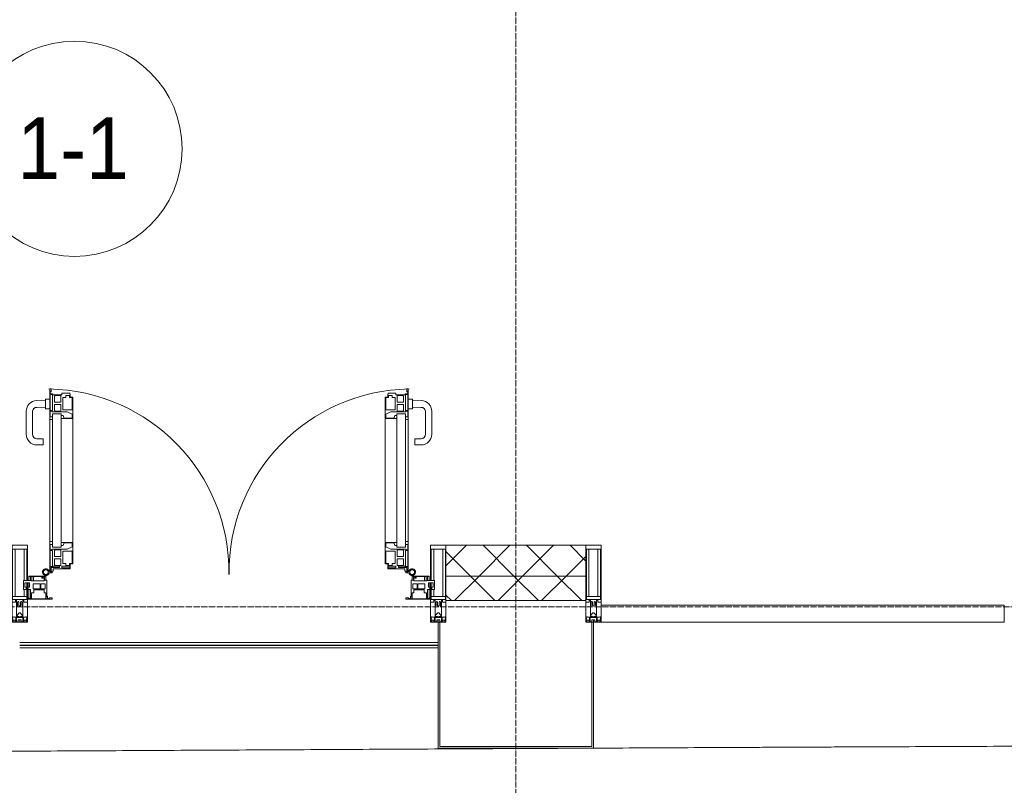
# Model space of a CAD drawing. Header units: millimetres. Extents: x 5617 to 107604, y 7718 to 206326.
# Tile 51 of 65: x 58976 to 62181, y 14819 to 17310. Entities that reach past the tile are written whole.
import ezdxf

# ---------------------------------------------------------------- set-up
doc = ezdxf.new("R2010")
doc.units = ezdxf.units.MM
doc.linetypes.add('ADSK_Линия сетки', pattern=[25, 20, -2.5, 0, -2.5])
doc.linetypes.add('Линия сетки', pattern=[25, 20, -2.5, 0, -2.5])
for name, color, linetype, lineweight in [('Двери', 7, 'Continuous', 18), ('Импосты витража', 7, 'Continuous', 18), ('Колонны', 7, 'Continuous', 18), ('Марки помещений', 7, 'Continuous', 20), ('Ограждение', 7, 'Continuous', 18), ('Оси', 7, 'Continuous', 9), ('Панели витража', 7, 'Continuous', 18), ('Поручни', 7, 'Continuous', 18), ('Стены разрез', 7, 'Continuous', 40), ('Стены штриховка', 7, 'Continuous', 40), ('Форма', 7, 'Continuous', 18), ('Элементы узлов', 7, 'Continuous', 18)]:
    doc.layers.add(name, color=color, linetype=linetype, lineweight=lineweight)
doc.styles.add('Arial_3', font='arial.ttf', dxfattribs={"width": 0.9, "height": 200})
pattern_1 = [(45, (0, 0), (-70.71068, 70.71068), []), (135, (0, 0), (-70.71068, -70.71068), [])]

# ---------------------------------------------------------------- blocks, each defined once
blk = doc.blocks.new('System Panel - A_PAN_Glass-7508020-МКСС_К4_L17_58_200_')
at = {"layer": 'Панели витража', "color": 253, "lineweight": 5, "true_color": 0xaaaaaa}
for p, q in [((656.25, 55), (-656.25, 55)), ((-656.25, 55), (-656.25, 0)), ((656.25, 0), (656.25, 55)), ((-656.25, 0), (656.25, 0))]:
    blk.add_line(p, q, dxfattribs=at)
blk = doc.blocks.new('Rectangular Mullion - 50Wx250H-2623690-МКСС_К4_L17_58_200_')
at = {"layer": 'Элементы узлов', "color": 253, "lineweight": 5, "true_color": 0xaaaaaa}
for p, q in [((-25, 65.2), (-25, 250)), ((-25, 250), (0, 250)), ((-23, 237.3), (0, 237.3)), ((-23, 237.3), (-23, 73.6)), ((-14.9, 84), (-14.9, 237.3)), ((25, 250), (0, 250)), ((23, 237.3), (0, 237.3)), ((14.9, 84), (14.9, 237.3)), ((23, 237.3), (23, 73.6)), ((25, 65.2), (25, 250)), ((-14, 65.2), (-25, 65.2)), ((0, 84), (-23, 84)), ((-0.5, 73.6), (-23, 73.6)), ((-14, 71.3), (-14, 65.2)), ((-10, 71.3), (-14, 71.3)), ((-10, 53), (-10, 71.3)), ((-7, 65.2), (-5.9, 67.3)), ((-7, 65.2), (-7, 54.7)), ((-4.1, 67.3), (-5.9, 67.3)), ((-4.1, 67.3), (-2.9, 65.1)), ((-2.9, 65.1), (-2.9, 54.6)), ((0, 84), (23, 84)), ((0.5, 73.6), (23, 73.6)), ((4.1, 67.3), (2.9, 65.1)), ((2.9, 65.1), (2.9, 54.6)), ((4.1, 67.3), (5.9, 67.3)), ((7, 65.2), (5.9, 67.3)), ((7, 65.2), (7, 54.7)), ((10, 71.3), (14, 71.3)), ((10, 53), (10, 71.3)), ((14, 71.3), (14, 65.2)), ((14, 65.2), (25, 65.2)), ((-8.7, 53), (-10, 53)), ((-10, 53), (-10, 17)), ((-8.7, 53), (-7, 54.7)), ((-1.3, 53), (-2.9, 54.6)), ((0, 53), (-1.3, 53)), ((0, 53), (1.3, 53)), ((1.3, 53), (2.9, 54.6)), ((8.7, 53), (7, 54.7)), ((8.7, 53), (10, 53)), ((10, 53), (10, 17)), ((-23.8, 14.6), (-25, 14.2)), ((-25, 0), (-25, 14.2)), ((-22.3, 17), (-23.8, 17)), ((-23.8, 17), (-23.8, 14.6)), ((-22.5, 10.6), (-23.8, 14.6)), ((-22.5, 10.6), (-23.7, 9.9)), ((-23.7, 1.3), (-23.7, 9.9)), ((-23.7, 1.3), (-11.8, 1.3)), ((-23.2, 10.2), (-22.5, 8)), ((-22.5, 8), (-22.5, 4.5)), ((-21.3, 4.5), (-22.5, 4.5)), ((-22.3, 17), (-22.3, 16)), ((-22.3, 16), (-21.3, 16)), ((-19, 17.6), (-21.3, 16)), ((-21.3, 4.5), (-21.3, 6.5)), ((-21.3, 6.5), (-14.2, 6.5)), ((-18.4, 16.6), (-19, 17.6)), ((-7.4, 16.6), (-18.4, 16.6)), ((-14.2, 6.5), (-14.2, 4.5)), ((-13.2, 4.5), (-14.2, 4.5)), ((-13.2, 4.5), (-12.2, 7.2)), ((-12.7, 7.6), (-11.3, 11.4)), ((-12.7, 7.6), (-11.8, 6.9)), ((-12.2, 9), (-12.2, 14.8)), ((-12.2, 14.8), (0, 14.8)), ((-11.8, 1.3), (-11.8, 6.9)), ((-10.5, 11.2), (-11.3, 11.4)), ((-10.5, 1.5), (-10.5, 11.2)), ((-4.8, 1.5), (-10.5, 1.5)), ((-10, 17), (-7.5, 17)), ((-8.5, 23), (-1.5, 30)), ((-8.5, 18.5), (-8.5, 23)), ((-7.5, 18.5), (-8.5, 18.5)), ((-7.5, 17), (-7.5, 18.5)), ((-7.4, 18), (-7.4, 16.6)), ((-2.6, 18), (-7.4, 18)), ((0, 8), (-4.8, 8)), ((-4.8, 1.5), (-4.8, 8)), ((-2.6, 18), (-2.6, 16.8)), ((-2.6, 16.8), (0, 16.8)), ((-1.5, 30), (0, 30)), ((1.5, 30), (0, 30)), ((2.6, 16.8), (0, 16.8)), ((0, 14.8), (0, 16.8)), ((0, 14.8), (0, 16.8)), ((12.2, 14.8), (0, 14.8)), ((0, 0), (0, 8)), ((0, 8), (4.8, 8)), ((0, 0), (0, 8)), ((8.5, 23), (1.5, 30)), ((2.6, 18), (2.6, 16.8)), ((2.6, 18), (7.4, 18)), ((4.8, 1.5), (4.8, 8)), ((4.8, 1.5), (10.5, 1.5)), ((7.4, 18), (7.4, 16.6)), ((7.4, 16.6), (18.4, 16.6)), ((7.5, 18.5), (8.5, 18.5)), ((7.5, 17), (7.5, 18.5)), ((10, 17), (7.5, 17)), ((8.5, 18.5), (8.5, 23)), ((10.5, 11.2), (11.3, 11.4)), ((10.5, 1.5), (10.5, 11.2)), ((12.7, 7.6), (11.3, 11.4)), ((12.7, 7.6), (11.8, 6.9)), ((11.8, 1.3), (11.8, 6.9)), ((23.7, 1.3), (11.8, 1.3)), ((12.2, 9), (12.2, 14.8)), ((13.2, 4.5), (12.2, 7.2)), ((13.2, 4.5), (14.2, 4.5)), ((21.3, 6.5), (14.2, 6.5)), ((14.2, 6.5), (14.2, 4.5)), ((18.4, 16.6), (19, 17.6)), ((19, 17.6), (21.3, 16)), ((22.3, 16), (21.3, 16)), ((21.3, 4.5), (21.3, 6.5)), ((21.3, 4.5), (22.5, 4.5)), ((22.3, 17), (22.3, 16)), ((22.3, 17), (23.8, 17)), ((22.5, 10.6), (23.8, 14.6)), ((22.5, 10.6), (23.7, 9.9)), ((23.2, 10.2), (22.5, 8)), ((22.5, 8), (22.5, 4.5)), ((23.7, 1.3), (23.7, 9.9)), ((23.8, 17), (23.8, 14.6)), ((23.8, 14.6), (25, 14.2)), ((25, 0), (25, 14.2)), ((-25, 0), (0, 0)), ((25, 0), (0, 0))]:
    blk.add_line(p, q, dxfattribs=at)
for centre, start, end in [((-0.5, 73.1), 360, 90), ((0.5, 73.1), 90, 180)]:
    blk.add_arc(centre, 0.5, start, end, dxfattribs=at)
blk = doc.blocks.new('Rectangular Mullion - R_StandardFrame_50Wx250H-7505731-МКСС_К4_L17_58_200_')
at = {"layer": 'Импосты витража', "color": 253, "lineweight": 5, "true_color": 0xaaaaaa}
for p, q in [((-25, -250), (-25, 0)), ((-25, 0), (-5, 0)), ((0, 0), (25, 0)), ((25, 0), (25, -250)), ((25, -250), (-25, -250))]:
    blk.add_line(p, q, dxfattribs=at)
blk = doc.blocks.new('Rectangular Mullion - 50Wx250H-V46-МКСС_К4_L17_58_200_')
at = {"layer": 'Элементы узлов', "color": 253, "lineweight": 5, "true_color": 0xaaaaaa}
for p, q in [((-25, 135.1), (-25, 250)), ((-25, 250), (0, 250)), ((-23, 237.3), (0, 237.3)), ((-23, 237.3), (-23, 135.1)), ((-14.9, 135.1), (-14.9, 237.3)), ((25, 250), (0, 250)), ((23, 237.3), (0, 237.3)), ((14.9, 84), (14.9, 237.3)), ((23, 237.3), (23, 73.6)), ((25, 65.2), (25, 250)), ((-25, 113.4), (-25, 128.4)), ((-23, 128.4), (-23, 113.4)), ((-25, 65.2), (-25, 110.1)), ((-23, 110.1), (-23, 73.6)), ((-14.9, 84), (-14.9, 106.6)), ((-14, 65.2), (-25, 65.2)), ((0, 84), (-23, 84)), ((-0.5, 73.6), (-23, 73.6)), ((-14, 71.3), (-14, 65.2)), ((-10, 71.3), (-14, 71.3)), ((-10, 53), (-10, 71.3)), ((-7, 65.2), (-5.9, 67.3)), ((-7, 65.2), (-7, 54.7)), ((-4.1, 67.3), (-5.9, 67.3)), ((-4.1, 67.3), (-2.9, 65.1)), ((-2.9, 65.1), (-2.9, 54.6)), ((0, 84), (23, 84)), ((0.5, 73.6), (23, 73.6)), ((4.1, 67.3), (2.9, 65.1)), ((2.9, 65.1), (2.9, 54.6)), ((4.1, 67.3), (5.9, 67.3)), ((7, 65.2), (5.9, 67.3)), ((7, 65.2), (7, 54.7)), ((10, 71.3), (14, 71.3)), ((10, 53), (10, 71.3)), ((14, 71.3), (14, 65.2)), ((14, 65.2), (25, 65.2)), ((-8.7, 53), (-10, 53)), ((-10, 53), (-10, 17)), ((-8.7, 53), (-7, 54.7)), ((-1.3, 53), (-2.9, 54.6)), ((0, 53), (-1.3, 53)), ((0, 53), (1.3, 53)), ((1.3, 53), (2.9, 54.6)), ((8.7, 53), (7, 54.7)), ((8.7, 53), (10, 53)), ((10, 53), (10, 17)), ((-23.8, 14.6), (-25, 14.2)), ((-25, 0), (-25, 14.2)), ((-22.3, 17), (-23.8, 17)), ((-23.8, 17), (-23.8, 14.6)), ((-22.5, 10.6), (-23.8, 14.6)), ((-22.5, 10.6), (-23.7, 9.9)), ((-23.7, 1.3), (-23.7, 9.9)), ((-23.7, 1.3), (-11.8, 1.3)), ((-23.2, 10.2), (-22.5, 8)), ((-22.5, 8), (-22.5, 4.5)), ((-21.3, 4.5), (-22.5, 4.5)), ((-22.3, 17), (-22.3, 16)), ((-22.3, 16), (-21.3, 16)), ((-19, 17.6), (-21.3, 16)), ((-21.3, 4.5), (-21.3, 6.5)), ((-21.3, 6.5), (-14.2, 6.5)), ((-18.4, 16.6), (-19, 17.6)), ((-7.4, 16.6), (-18.4, 16.6)), ((-14.2, 6.5), (-14.2, 4.5)), ((-13.2, 4.5), (-14.2, 4.5)), ((-13.2, 4.5), (-12.2, 7.2)), ((-12.7, 7.6), (-11.3, 11.4)), ((-12.7, 7.6), (-11.8, 6.9)), ((-12.2, 9), (-12.2, 14.8)), ((-12.2, 14.8), (0, 14.8)), ((-11.8, 1.3), (-11.8, 6.9)), ((-10.5, 11.2), (-11.3, 11.4)), ((-10.5, 1.5), (-10.5, 11.2)), ((-4.8, 1.5), (-10.5, 1.5)), ((-10, 17), (-7.5, 17)), ((-8.5, 23), (-1.5, 30)), ((-8.5, 18.5), (-8.5, 23)), ((-7.5, 18.5), (-8.5, 18.5)), ((-7.5, 17), (-7.5, 18.5)), ((-7.4, 18), (-7.4, 16.6)), ((-2.6, 18), (-7.4, 18)), ((0, 8), (-4.8, 8)), ((-4.8, 1.5), (-4.8, 8)), ((-2.6, 18), (-2.6, 16.8)), ((-2.6, 16.8), (0, 16.8)), ((-1.5, 30), (0, 30)), ((1.5, 30), (0, 30)), ((2.6, 16.8), (0, 16.8)), ((0, 14.8), (0, 16.8)), ((0, 14.8), (0, 16.8)), ((12.2, 14.8), (0, 14.8)), ((0, 0), (0, 8)), ((0, 8), (4.8, 8)), ((0, 0), (0, 8)), ((8.5, 23), (1.5, 30)), ((2.6, 18), (2.6, 16.8)), ((2.6, 18), (7.4, 18)), ((4.8, 1.5), (4.8, 8)), ((4.8, 1.5), (10.5, 1.5)), ((7.4, 18), (7.4, 16.6)), ((7.4, 16.6), (18.4, 16.6)), ((7.5, 18.5), (8.5, 18.5)), ((7.5, 17), (7.5, 18.5)), ((10, 17), (7.5, 17)), ((8.5, 18.5), (8.5, 23)), ((10.5, 11.2), (11.3, 11.4)), ((10.5, 1.5), (10.5, 11.2)), ((12.7, 7.6), (11.3, 11.4)), ((12.7, 7.6), (11.8, 6.9)), ((11.8, 1.3), (11.8, 6.9)), ((23.7, 1.3), (11.8, 1.3)), ((12.2, 9), (12.2, 14.8)), ((13.2, 4.5), (12.2, 7.2)), ((13.2, 4.5), (14.2, 4.5)), ((21.3, 6.5), (14.2, 6.5)), ((14.2, 6.5), (14.2, 4.5)), ((18.4, 16.6), (19, 17.6)), ((19, 17.6), (21.3, 16)), ((22.3, 16), (21.3, 16)), ((21.3, 4.5), (21.3, 6.5)), ((21.3, 4.5), (22.5, 4.5)), ((22.3, 17), (22.3, 16)), ((22.3, 17), (23.8, 17)), ((22.5, 10.6), (23.8, 14.6)), ((22.5, 10.6), (23.7, 9.9)), ((23.2, 10.2), (22.5, 8)), ((22.5, 8), (22.5, 4.5)), ((23.7, 1.3), (23.7, 9.9)), ((23.8, 17), (23.8, 14.6)), ((23.8, 14.6), (25, 14.2)), ((25, 0), (25, 14.2)), ((-25, 0), (0, 0)), ((25, 0), (0, 0))]:
    blk.add_line(p, q, dxfattribs=at)
for centre, start, end in [((-0.5, 73.1), 360, 90), ((0.5, 73.1), 90, 180)]:
    blk.add_arc(centre, 0.5, start, end, dxfattribs=at)
blk = doc.blocks.new('Rectangular Mullion - R_StandardFrame_50Wx250H-V47-МКСС_К4_L17_58_200_')
at = {"layer": 'Импосты витража', "color": 253, "lineweight": 5, "true_color": 0xaaaaaa}
for p, q in [((-25, -110.1), (-25, 0)), ((-25, 0), (0, 0)), ((5, 0), (25, 0)), ((25, 0), (25, -250)), ((-25, -128.4), (-25, -113.4)), ((-25, -250), (-25, -135.1)), ((25, -250), (-25, -250))]:
    blk.add_line(p, q, dxfattribs=at)
blk = doc.blocks.new('A_PAN_ALU_Door_Double - EXT_1_Double_EQ-7507534-МКСС_К4_L17_58_200_')
at = {"layer": 'Двери', "color": 253, "lineweight": 5, "true_color": 0xaaaaaa}
for p, q in [((-583.7, 659.3), (-583.7, 758.9)), ((-583.7, 758.9), (-578.6, 758.9)), ((-583.7, 659.3), (-583.7, 758.9)), ((-583.7, 758.9), (-578.6, 758.9)), ((-581.6, 750.3), (-581.6, 742.3)), ((-579.8, 750.3), (-581.6, 750.3)), ((-581.6, 750.3), (-581.6, 742.3)), ((-579.8, 750.3), (-581.6, 750.3)), ((-581.6, 742.3), (-572.9, 742.3)), ((-581.6, 742.3), (-572.9, 742.3)), ((-581.6, 740.6), (-581.6, 688.2)), ((-574.6, 740.6), (-581.6, 740.6)), ((-581.6, 740.6), (-581.6, 688.2)), ((-574.6, 740.6), (-581.6, 740.6)), ((-579.8, 748.9), (-579.8, 750.3)), ((-579.8, 748.9), (-579.8, 750.3)), ((-578.6, 748.9), (-579.8, 748.9)), ((-578.6, 748.9), (-579.8, 748.9)), ((-578.6, 758.9), (-578.6, 748.9)), ((-578.6, 758.9), (-578.6, 748.9)), ((-574.6, 688.2), (-574.6, 740.6)), ((-574.6, 688.2), (-574.6, 740.6)), ((-572.9, 742.3), (-572.9, 739.3)), ((-572.9, 742.3), (-572.9, 739.3)), ((-572.9, 739.3), (-543.6, 739.3)), ((-572.9, 739.3), (-543.6, 739.3)), ((-566.1, 737.5), (-567.6, 734.8)), ((-566.1, 737.5), (-567.6, 734.8)), ((-547.7, 737.5), (-566.1, 737.5)), ((-547.7, 737.5), (-566.1, 737.5)), ((-547.7, 715.8), (-547.7, 737.5)), ((-547.7, 715.8), (-547.7, 737.5)), ((-543.6, 744.8), (-518.6, 744.8)), ((-543.6, 739.3), (-543.6, 744.8)), ((-543.6, 744.8), (-518.6, 744.8)), ((-543.6, 739.3), (-543.6, 744.8)), ((-518.6, 744.8), (-518.6, 741.8)), ((-518.6, 744.8), (-518.6, 741.8)), ((-518.6, 741.8), (-517.1, 741.8)), ((-518.6, 741.8), (-517.1, 741.8)), ((-517.1, 741.8), (-517.1, 732.3)), ((-517.1, 741.8), (-517.1, 732.3)), ((518.6, 741.8), (517.1, 741.8)), ((517.1, 741.8), (517.1, 732.3)), ((518.6, 741.8), (517.1, 741.8)), ((517.1, 741.8), (517.1, 732.3)), ((543.6, 744.8), (518.6, 744.8)), ((518.6, 744.8), (518.6, 741.8)), ((543.6, 744.8), (518.6, 744.8)), ((518.6, 744.8), (518.6, 741.8)), ((543.6, 739.3), (543.6, 744.8)), ((543.6, 739.3), (543.6, 744.8)), ((572.9, 739.3), (543.6, 739.3)), ((572.9, 739.3), (543.6, 739.3)), ((547.7, 715.8), (547.7, 737.5)), ((547.7, 737.5), (566.1, 737.5)), ((547.7, 715.8), (547.7, 737.5)), ((547.7, 737.5), (566.1, 737.5)), ((566.1, 737.5), (567.6, 734.8)), ((566.1, 737.5), (567.6, 734.8)), ((581.6, 742.3), (572.9, 742.3)), ((572.9, 742.3), (572.9, 739.3)), ((581.6, 742.3), (572.9, 742.3)), ((572.9, 742.3), (572.9, 739.3)), ((574.6, 688.2), (574.6, 740.6)), ((574.6, 740.6), (581.6, 740.6)), ((574.6, 688.2), (574.6, 740.6)), ((574.6, 740.6), (581.6, 740.6)), ((583.7, 758.9), (578.6, 758.9)), ((578.6, 758.9), (578.6, 748.9)), ((583.7, 758.9), (578.6, 758.9)), ((578.6, 758.9), (578.6, 748.9)), ((578.6, 748.9), (579.8, 748.9)), ((578.6, 748.9), (579.8, 748.9)), ((579.8, 748.9), (579.8, 750.3)), ((579.8, 750.3), (581.6, 750.3)), ((579.8, 748.9), (579.8, 750.3)), ((579.8, 750.3), (581.6, 750.3)), ((581.6, 750.3), (581.6, 742.3)), ((581.6, 750.3), (581.6, 742.3)), ((581.6, 740.6), (581.6, 688.2)), ((581.6, 740.6), (581.6, 688.2)), ((583.7, 659.3), (583.7, 758.9)), ((583.7, 659.3), (583.7, 758.9)), ((-567.6, 734.8), (-567.6, 715.8)), ((-567.6, 734.8), (-567.6, 715.8)), ((-567.6, 715.8), (-547.7, 715.8)), ((-567.6, 715.8), (-547.7, 715.8)), ((-567.6, 708), (-567.6, 688.9)), ((-547.7, 708), (-567.6, 708)), ((-567.6, 708), (-567.6, 688.9)), ((-547.7, 708), (-567.6, 708)), ((-547.7, 686.3), (-547.7, 708)), ((-547.7, 686.3), (-547.7, 708)), ((-541.3, 730.5), (-541.3, 691)), ((-531.2, 730.5), (-541.3, 730.5)), ((-541.3, 730.5), (-541.3, 691)), ((-531.2, 730.5), (-541.3, 730.5)), ((-531.2, 737.1), (-531.2, 730.5)), ((-518.8, 737.1), (-531.2, 737.1)), ((-531.2, 737.1), (-531.2, 730.5)), ((-518.8, 737.1), (-531.2, 737.1)), ((-518.8, 730.6), (-518.8, 737.1)), ((-518.8, 730.6), (-518.8, 737.1)), ((-510.6, 730.6), (-518.8, 730.6)), ((-510.6, 730.6), (-518.8, 730.6)), ((-517.1, 732.3), (-508.2, 732.3)), ((-517.1, 732.3), (-508.2, 732.3)), ((-510.6, 691), (-510.6, 730.6)), ((-510.6, 691), (-510.6, 730.6)), ((-508.2, 732.3), (-508.2, 662.3)), ((-508.2, 732.3), (-508.2, 662.3)), ((517.1, 732.3), (508.2, 732.3)), ((508.2, 732.3), (508.2, 662.3)), ((517.1, 732.3), (508.2, 732.3)), ((508.2, 732.3), (508.2, 662.3)), ((510.6, 691), (510.6, 730.6)), ((510.6, 730.6), (518.8, 730.6)), ((510.6, 691), (510.6, 730.6)), ((510.6, 730.6), (518.8, 730.6)), ((518.8, 730.6), (518.8, 737.1)), ((518.8, 737.1), (531.2, 737.1)), ((518.8, 730.6), (518.8, 737.1)), ((518.8, 737.1), (531.2, 737.1)), ((531.2, 737.1), (531.2, 730.5)), ((531.2, 737.1), (531.2, 730.5)), ((531.2, 730.5), (541.3, 730.5)), ((531.2, 730.5), (541.3, 730.5)), ((541.3, 730.5), (541.3, 691)), ((541.3, 730.5), (541.3, 691)), ((567.6, 715.8), (547.7, 715.8)), ((567.6, 715.8), (547.7, 715.8)), ((547.7, 708), (567.6, 708)), ((547.7, 686.3), (547.7, 708)), ((547.7, 708), (567.6, 708)), ((547.7, 686.3), (547.7, 708)), ((567.6, 734.8), (567.6, 715.8)), ((567.6, 734.8), (567.6, 715.8)), ((567.6, 708), (567.6, 688.9)), ((567.6, 708), (567.6, 688.9)), ((-583.7, 244.2), (-583.7, 677.3)), ((-581.6, 688.2), (-574.6, 688.2)), ((-581.6, 688.2), (-574.6, 688.2)), ((-581.6, 686.5), (-581.6, 668.4)), ((-575.4, 686.5), (-581.6, 686.5)), ((-581.6, 686.5), (-581.6, 668.4)), ((-575.4, 686.5), (-581.6, 686.5)), ((-575.4, 684.5), (-575.4, 686.5)), ((-575.4, 684.5), (-575.4, 686.5)), ((-526.4, 684.5), (-575.4, 684.5)), ((-526.4, 684.5), (-575.4, 684.5)), ((-574.6, 677.3), (-546, 677.3)), ((-574.6, 244.2), (-574.6, 677.3)), ((-567.6, 688.9), (-566.1, 686.3)), ((-567.6, 688.9), (-566.1, 686.3)), ((-566.1, 686.3), (-547.7, 686.3)), ((-566.1, 686.3), (-547.7, 686.3)), ((-546, 677.3), (-546, 244.2)), ((-541.3, 691), (-510.6, 691)), ((-541.3, 691), (-510.6, 691)), ((-510.6, 676.8), (-526.4, 684.5)), ((-510.6, 676.8), (-526.4, 684.5)), ((-510.6, 663.8), (-510.6, 676.8)), ((-510.6, 663.8), (-510.6, 676.8)), ((541.3, 691), (510.6, 691)), ((541.3, 691), (510.6, 691)), ((510.6, 676.8), (526.4, 684.5)), ((510.6, 676.8), (526.4, 684.5)), ((510.6, 663.8), (510.6, 676.8)), ((510.6, 663.8), (510.6, 676.8)), ((526.4, 684.5), (575.4, 684.5)), ((526.4, 684.5), (575.4, 684.5)), ((546, 677.3), (546, 244.2)), ((574.6, 677.3), (546, 677.3)), ((566.1, 686.3), (547.7, 686.3)), ((566.1, 686.3), (547.7, 686.3)), ((567.6, 688.9), (566.1, 686.3)), ((567.6, 688.9), (566.1, 686.3)), ((581.6, 688.2), (574.6, 688.2)), ((581.6, 688.2), (574.6, 688.2)), ((574.6, 244.2), (574.6, 677.3)), ((575.4, 684.5), (575.4, 686.5)), ((575.4, 686.5), (581.6, 686.5)), ((575.4, 684.5), (575.4, 686.5)), ((575.4, 686.5), (581.6, 686.5)), ((581.6, 686.5), (581.6, 668.4)), ((581.6, 686.5), (581.6, 668.4)), ((583.7, 244.2), (583.7, 677.3)), ((-574.6, 659.3), (-583.7, 659.3)), ((-574.6, 659.3), (-583.7, 659.3)), ((-581.6, 668.4), (-574.6, 668.4)), ((-581.6, 668.4), (-574.6, 668.4)), ((-574.6, 668.4), (-574.6, 659.3)), ((-574.6, 668.4), (-574.6, 659.3)), ((-546, 672), (-539.3, 672)), ((-546, 662.3), (-546, 672)), ((-546, 672), (-539.3, 672)), ((-546, 662.3), (-546, 672)), ((-508.2, 662.3), (-546, 662.3)), ((-508.2, 662.3), (-546, 662.3)), ((-539.3, 672), (-537.1, 665.9)), ((-539.3, 672), (-537.1, 665.9)), ((-537.1, 665.9), (-537.1, 663.8)), ((-537.1, 665.9), (-537.1, 663.8)), ((-537.1, 663.8), (-510.6, 663.8)), ((-537.1, 663.8), (-510.6, 663.8)), ((-508.2, 662.3), (-508.2, 259.2)), ((508.2, 662.3), (546, 662.3)), ((508.2, 662.3), (546, 662.3)), ((508.2, 662.3), (508.2, 259.2)), ((537.1, 663.8), (510.6, 663.8)), ((537.1, 663.8), (510.6, 663.8)), ((539.3, 672), (537.1, 665.9)), ((539.3, 672), (537.1, 665.9)), ((537.1, 665.9), (537.1, 663.8)), ((537.1, 665.9), (537.1, 663.8)), ((546, 672), (539.3, 672)), ((546, 672), (539.3, 672)), ((546, 662.3), (546, 672)), ((546, 662.3), (546, 672)), ((581.6, 668.4), (574.6, 668.4)), ((574.6, 668.4), (574.6, 659.3)), ((581.6, 668.4), (574.6, 668.4)), ((574.6, 668.4), (574.6, 659.3)), ((574.6, 659.3), (583.7, 659.3)), ((574.6, 659.3), (583.7, 659.3)), ((-583.7, 262.2), (-574.6, 262.2)), ((-583.7, 164.2), (-583.7, 262.2)), ((-574.6, 262.2), (-574.6, 253.1)), ((-546, 259.2), (-508.2, 259.2)), ((-546, 249.6), (-546, 259.2)), ((-537.1, 257.7), (-537.1, 255.7)), ((-510.6, 257.7), (-537.1, 257.7)), ((-510.6, 244.7), (-510.6, 257.7)), ((-508.2, 259.2), (-508.2, 189.3)), ((546, 259.2), (508.2, 259.2)), ((508.2, 259.2), (508.2, 189.3)), ((510.6, 244.7), (510.6, 257.7)), ((510.6, 257.7), (537.1, 257.7)), ((537.1, 257.7), (537.1, 255.7)), ((546, 249.6), (546, 259.2)), ((583.7, 262.2), (574.6, 262.2)), ((574.6, 262.2), (574.6, 253.1)), ((583.7, 164.2), (583.7, 262.2)), ((-581.6, 253.1), (-581.6, 235.1)), ((-574.6, 253.1), (-581.6, 253.1)), ((-581.6, 235.1), (-575.4, 235.1)), ((-581.6, 233.4), (-581.6, 180.9)), ((-574.6, 233.4), (-581.6, 233.4)), ((-575.4, 237), (-526.4, 237)), ((-575.4, 235.1), (-575.4, 237)), ((-574.6, 244.2), (-546, 244.2)), ((-574.6, 180.9), (-574.6, 233.4)), ((-566.1, 235.3), (-567.6, 232.6)), ((-567.6, 232.6), (-567.6, 213.6)), ((-547.7, 235.3), (-566.1, 235.3)), ((-547.7, 213.6), (-547.7, 235.3)), ((-539.3, 249.6), (-546, 249.6)), ((-541.3, 230.6), (-541.3, 191)), ((-510.6, 230.6), (-541.3, 230.6)), ((-537.1, 255.7), (-539.3, 249.6)), ((-526.4, 237), (-510.6, 244.7)), ((-510.6, 191), (-510.6, 230.6)), ((526.4, 237), (510.6, 244.7)), ((510.6, 230.6), (541.3, 230.6)), ((510.6, 191), (510.6, 230.6)), ((575.4, 237), (526.4, 237)), ((537.1, 255.7), (539.3, 249.6)), ((539.3, 249.6), (546, 249.6)), ((541.3, 230.6), (541.3, 191)), ((574.6, 244.2), (546, 244.2)), ((547.7, 213.6), (547.7, 235.3)), ((547.7, 235.3), (566.1, 235.3)), ((566.1, 235.3), (567.6, 232.6)), ((567.6, 232.6), (567.6, 213.6)), ((574.6, 253.1), (581.6, 253.1)), ((574.6, 233.4), (581.6, 233.4)), ((574.6, 180.9), (574.6, 233.4)), ((575.4, 235.1), (575.4, 237)), ((581.6, 235.1), (575.4, 235.1)), ((581.6, 253.1), (581.6, 235.1)), ((581.6, 233.4), (581.6, 180.9)), ((-567.6, 213.6), (-547.7, 213.6)), ((-567.6, 205.7), (-567.6, 186.7)), ((-547.7, 205.7), (-567.6, 205.7)), ((-547.7, 184), (-547.7, 205.7)), ((567.6, 213.6), (547.7, 213.6)), ((547.7, 205.7), (567.6, 205.7)), ((547.7, 184), (547.7, 205.7)), ((567.6, 205.7), (567.6, 186.7)), ((-575.1, 160.7), (-585.4, 160.7)), ((-581.6, 180.9), (-574.6, 180.9)), ((-581.6, 179.2), (-581.6, 164.2)), ((-572.9, 179.2), (-581.6, 179.2)), ((-581.6, 164.2), (-578.6, 164.2)), ((-578.6, 164.2), (-578.6, 174.5)), ((-575.5, 177.5), (-551.3, 177.5)), ((-575.1, 165.6), (-575.1, 160.7)), ((-572.4, 165.6), (-575.1, 165.6)), ((-572.9, 182.2), (-572.9, 179.2)), ((-551.3, 182.2), (-572.9, 182.2)), ((-572.4, 173.3), (-572.4, 165.6)), ((-517.1, 173.3), (-572.4, 173.3)), ((-567.6, 186.7), (-566.1, 184)), ((-566.1, 184), (-547.7, 184)), ((-551.3, 177.5), (-551.3, 182.2)), ((-543.6, 182.2), (-543.6, 176.7)), ((-518.6, 182.2), (-543.6, 182.2)), ((-543.6, 176.7), (-518.6, 176.7)), ((-541.3, 191), (-531.2, 191)), ((-531.2, 191), (-531.2, 184.4)), ((-531.2, 184.4), (-518.8, 184.4)), ((-518.8, 191), (-510.6, 191)), ((-518.8, 184.4), (-518.8, 191)), ((-518.6, 176.7), (-518.6, 182.2)), ((-517.1, 189.3), (-517.1, 173.3)), ((-508.2, 189.3), (-517.1, 189.3)), ((508.2, 189.3), (517.1, 189.3)), ((518.8, 191), (510.6, 191)), ((517.1, 189.3), (517.1, 173.3)), ((517.1, 173.3), (572.4, 173.3)), ((518.6, 182.2), (543.6, 182.2)), ((518.6, 176.7), (518.6, 182.2)), ((543.6, 176.7), (518.6, 176.7)), ((518.8, 184.4), (518.8, 191)), ((531.2, 184.4), (518.8, 184.4)), ((541.3, 191), (531.2, 191)), ((531.2, 191), (531.2, 184.4)), ((543.6, 182.2), (543.6, 176.7)), ((566.1, 184), (547.7, 184)), ((551.3, 177.5), (551.3, 182.2)), ((551.3, 182.2), (572.9, 182.2)), ((575.5, 177.5), (551.3, 177.5)), ((567.6, 186.7), (566.1, 184)), ((572.4, 173.3), (572.4, 165.6)), ((572.4, 165.6), (575.1, 165.6)), ((572.9, 182.2), (572.9, 179.2)), ((572.9, 179.2), (581.6, 179.2)), ((581.6, 180.9), (574.6, 180.9)), ((575.1, 165.6), (575.1, 160.7)), ((575.1, 160.7), (585.4, 160.7)), ((578.6, 164.2), (578.6, 174.5)), ((581.6, 164.2), (578.6, 164.2)), ((581.6, 179.2), (581.6, 164.2))]:
    blk.add_line(p, q, dxfattribs=at)
at = {"layer": 'Двери', "lineweight": 5}
for p, q in [((-597.6, 721.7), (-626.4, 720.7)), ((-597.6, 723.5), (-597.6, 696)), ((-583.6, 726), (-595.1, 726)), ((583.6, 726), (595.1, 726)), ((597.6, 723.5), (597.6, 696)), ((597.6, 721.7), (626.4, 720.7)), ((-660.1, 685.7), (-660.1, 611.5)), ((-640.1, 611.5), (-640.1, 683.8)), ((-624.5, 698.8), (-597.6, 697.7)), ((-595.1, 693.5), (-583.6, 693.5)), ((595.1, 693.5), (583.6, 693.5)), ((624.5, 698.8), (597.6, 697.7)), ((640.1, 611.5), (640.1, 683.8)), ((660.1, 685.7), (660.1, 611.5)), ((-605.1, 596.5), (-625.1, 596.5)), ((-605.1, 576.5), (-605.1, 596.5)), ((605.1, 576.5), (605.1, 596.5)), ((605.1, 596.5), (625.1, 596.5)), ((-625.1, 576.5), (-605.1, 576.5)), ((625.1, 576.5), (605.1, 576.5))]:
    blk.add_line(p, q, dxfattribs=at)
at = {"layer": 'Двери', "color": 254, "lineweight": 5, "true_color": 0xd4d4d4}
for centre, start, end in [((-596.2, 162.6), 359.296, 89.0613), ((596.2, 162.6), 90.9387, 180.704)]:
    blk.add_arc(centre, 596.2, start, end, dxfattribs=at)
at = {"layer": 'Двери', "lineweight": 5}
for centre, radius, start, end in [((-625.1, 685.7), 35, 92.1945, 180), ((-595.1, 723.5), 2.5, 90, 180), ((595.1, 723.5), 2.5, 360, 90), ((625.1, 685.7), 35, 360, 87.8055), ((-625.1, 683.8), 15, 87.8056, 180), ((-595.1, 696), 2.5, 180, 270), ((595.1, 696), 2.5, 270, 360), ((625.1, 683.8), 15, 0, 92.1944), ((-625.1, 611.5), 35, 180, 270), ((-625.1, 611.5), 15, 180, 270), ((625.1, 611.5), 35, 270, 360), ((625.1, 611.5), 15, 270, 360)]:
    blk.add_arc(centre, radius, start, end, dxfattribs=at)
at = {"layer": 'Двери', "color": 253, "lineweight": 5, "true_color": 0xaaaaaa}
for centre, radius, start, end in [((-596.2, 162.7), 11, 16.047, 350.0284), ((-596.2, 162.6), 8, 90, 270), ((-596.2, 162.6), 8, 270, 90), ((-583.7, 166.3), 2.03, 196.0721, 270), ((-575.5, 174.5), 3, 90, 180), ((575.5, 174.5), 3, 360, 90), ((583.7, 166.3), 2.03, 270, 343.9279), ((596.2, 162.7), 11, 189.9716, 163.953), ((596.2, 162.6), 8, 90, 270), ((596.2, 162.6), 8, 270, 90)]:
    blk.add_arc(centre, radius, start, end, dxfattribs=at)
at = {"layer": 'Панели витража', "color": 253, "lineweight": 5, "true_color": 0xaaaaaa}
for p, q in [((-645.9, 135.1), (-669.2, 135.1)), ((-669.2, 135.1), (-669.2, 106.6)), ((-664.2, 113.4), (-664.2, 128.4)), ((-664.2, 128.4), (-649.2, 128.4)), ((-600.3, 150), (-651.2, 150)), ((-651.2, 150), (-651.2, 148.5)), ((-651.2, 148.5), (-645.9, 148.5)), ((-651.2, 148.5), (-651.2, 135.1)), ((-651.2, 128.4), (-651.2, 113.4)), ((-649.2, 128.4), (-649.2, 113.4)), ((-645.9, 148.5), (-645.9, 135.1)), ((-644.3, 134.5), (-644.3, 148.2)), ((-644.3, 148.2), (-637.3, 148.2)), ((-637.3, 134.5), (-644.3, 134.5)), ((-637.3, 148.2), (-637.3, 134.5)), ((-635.9, 134.2), (-635.9, 148.4)), ((-635.9, 148.4), (-608.9, 148.4)), ((-601.9, 134.2), (-635.9, 134.2)), ((-608.9, 148.4), (-608.9, 142.8)), ((-608.9, 142.8), (-601.9, 142.8)), ((-607.5, 148.7), (-601.5, 148.7)), ((-607.5, 144.4), (-607.5, 148.7)), ((-601.5, 144.4), (-607.5, 144.4)), ((-601.9, 142.8), (-601.9, 134.2)), ((-601.5, 148.7), (-601.5, 144.4)), ((-600.3, 136.5), (-600.3, 150)), ((-596.2, 150), (-600.3, 150)), ((-593.3, 136.5), (-600.3, 136.5)), ((-596.2, 136.5), (-596.2, 150)), ((-593.3, 84.8), (-593.3, 136.5)), ((600.3, 136.5), (593.3, 136.5)), ((593.3, 136.5), (593.3, 84.8)), ((596.2, 150), (596.2, 136.5)), ((600.3, 150), (596.2, 150)), ((651.2, 150), (600.3, 150)), ((600.3, 150), (600.3, 136.5)), ((601.5, 144.4), (601.5, 148.7)), ((601.5, 148.7), (607.5, 148.7)), ((607.5, 144.4), (601.5, 144.4)), ((601.9, 134.2), (601.9, 142.8)), ((601.9, 142.8), (608.9, 142.8)), ((635.9, 134.2), (601.9, 134.2)), ((607.5, 148.7), (607.5, 144.4)), ((608.9, 142.8), (608.9, 148.4)), ((608.9, 148.4), (635.9, 148.4)), ((635.9, 148.4), (635.9, 134.2)), ((637.3, 148.2), (644.3, 148.2)), ((637.3, 134.5), (637.3, 148.2)), ((644.3, 134.5), (637.3, 134.5)), ((644.3, 148.2), (644.3, 134.5)), ((645.9, 135.1), (645.9, 148.5)), ((645.9, 148.5), (651.2, 148.5)), ((669.2, 135.1), (645.9, 135.1)), ((649.2, 128.4), (664.2, 128.4)), ((649.2, 113.4), (649.2, 128.4)), ((651.2, 148.5), (651.2, 150)), ((651.2, 135.1), (651.2, 148.5)), ((651.2, 113.4), (651.2, 128.4)), ((664.2, 128.4), (664.2, 113.4)), ((669.2, 106.6), (669.2, 135.1)), ((-669.2, 106.6), (-660.2, 106.6)), ((-649.2, 113.4), (-664.2, 113.4)), ((-660.2, 106.6), (-660.2, 110.1)), ((-660.2, 110.1), (-653.3, 110.1)), ((-653.3, 110.1), (-653.3, 106.6)), ((-653.3, 106.6), (-646.3, 106.6)), ((-651.2, 106.6), (-651.2, 76.7)), ((-646.3, 106.6), (-646.3, 76.7)), ((-637.8, 108.8), (-637.8, 125)), ((-637.8, 125), (-615.2, 125)), ((-615.2, 108.8), (-637.8, 108.8)), ((-635.3, 95.5), (-635.3, 105)), ((-635.3, 105), (-602.1, 105)), ((-615.2, 125), (-615.2, 108.8)), ((-613, 108.8), (-613, 125)), ((-613, 125), (-598.7, 125)), ((-598.7, 108.8), (-613, 108.8)), ((-602.1, 105), (-602.1, 95.5)), ((-598.7, 125), (-598.7, 108.8)), ((598.7, 125), (613, 125)), ((598.7, 108.8), (598.7, 125)), ((613, 108.8), (598.7, 108.8)), ((602.1, 95.5), (602.1, 105)), ((602.1, 105), (635.3, 105)), ((613, 125), (613, 108.8)), ((615.2, 125), (637.8, 125)), ((615.2, 108.8), (615.2, 125)), ((637.8, 108.8), (615.2, 108.8)), ((635.3, 105), (635.3, 95.5)), ((637.8, 125), (637.8, 108.8)), ((646.3, 76.7), (646.3, 106.6)), ((646.3, 106.6), (653.3, 106.6)), ((664.2, 113.4), (649.2, 113.4)), ((651.2, 76.7), (651.2, 106.6)), ((653.3, 106.6), (653.3, 110.1)), ((653.3, 110.1), (660.2, 110.1)), ((660.2, 110.1), (660.2, 106.6)), ((660.2, 106.6), (669.2, 106.6)), ((-652.8, 79.5), (-654.3, 79.5)), ((-654.3, 79.5), (-654.3, 74.5)), ((-654.3, 74.5), (-575.3, 74.5)), ((-652.8, 76.7), (-652.8, 79.5)), ((-646.3, 76.7), (-652.8, 76.7)), ((-642.4, 76.3), (-642.4, 95.5)), ((-642.4, 95.5), (-635.3, 95.5)), ((-592, 76.3), (-642.4, 76.3)), ((-602.1, 95.5), (-595.8, 95.5)), ((-596.2, 76.2), (-596.2, 95.5)), ((-595.8, 95.5), (-595.8, 89)), ((-595.8, 89), (-595, 88.2)), ((-595, 88.2), (-595, 83.1)), ((-595, 83.1), (-592, 83.1)), ((-590.3, 84.8), (-593.3, 84.8)), ((-592, 83.1), (-592, 76.3)), ((-590.3, 76.5), (-590.3, 84.8)), ((-583.9, 76.5), (-590.3, 76.5)), ((-575.3, 79.5), (-583.9, 79.5)), ((-583.9, 79.5), (-583.9, 76.5)), ((-575.3, 74.5), (-575.3, 79.5)), ((583.9, 79.5), (575.3, 79.5)), ((575.3, 79.5), (575.3, 74.5)), ((575.3, 74.5), (654.3, 74.5)), ((583.9, 76.5), (583.9, 79.5)), ((590.3, 76.5), (583.9, 76.5)), ((593.3, 84.8), (590.3, 84.8)), ((590.3, 84.8), (590.3, 76.5)), ((592, 76.3), (592, 83.1)), ((592, 83.1), (595, 83.1)), ((642.4, 76.3), (592, 76.3)), ((595, 88.2), (595.8, 89)), ((595, 83.1), (595, 88.2)), ((595.8, 89), (595.8, 95.5)), ((595.8, 95.5), (602.1, 95.5)), ((596.2, 95.5), (596.2, 76.2)), ((635.3, 95.5), (642.4, 95.5)), ((642.4, 95.5), (642.4, 76.3)), ((652.8, 76.7), (646.3, 76.7)), ((654.3, 79.5), (652.8, 79.5)), ((652.8, 79.5), (652.8, 76.7)), ((654.3, 74.5), (654.3, 79.5))]:
    blk.add_line(p, q, dxfattribs=at)
blk = doc.blocks.new('Rectangular Mullion - 50Wx250H-V48-МКСС_К4_L17_58_200_')
at = {"layer": 'Элементы узлов', "color": 253, "lineweight": 5, "true_color": 0xaaaaaa}
for p, q in [((-25, 65.2), (-25, 250)), ((-25, 250), (0, 250)), ((-23, 237.3), (0, 237.3)), ((-23, 237.3), (-23, 73.6)), ((-14.9, 84), (-14.9, 237.3)), ((25, 250), (0, 250)), ((23, 237.3), (0, 237.3)), ((14.9, 135.1), (14.9, 237.3)), ((23, 237.3), (23, 135.1)), ((25, 135.1), (25, 250)), ((23, 128.4), (23, 113.4)), ((25, 113.4), (25, 128.4)), ((14.9, 84), (14.9, 106.6)), ((23, 110.1), (23, 73.6)), ((25, 65.2), (25, 110.1)), ((-14, 65.2), (-25, 65.2)), ((0, 84), (-23, 84)), ((-0.5, 73.6), (-23, 73.6)), ((-14, 71.3), (-14, 65.2)), ((-10, 71.3), (-14, 71.3)), ((-10, 53), (-10, 71.3)), ((-7, 65.2), (-5.9, 67.3)), ((-7, 65.2), (-7, 54.7)), ((-4.1, 67.3), (-5.9, 67.3)), ((-4.1, 67.3), (-2.9, 65.1)), ((-2.9, 65.1), (-2.9, 54.6)), ((0, 84), (23, 84)), ((0.5, 73.6), (23, 73.6)), ((4.1, 67.3), (2.9, 65.1)), ((2.9, 65.1), (2.9, 54.6)), ((4.1, 67.3), (5.9, 67.3)), ((7, 65.2), (5.9, 67.3)), ((7, 65.2), (7, 54.7)), ((10, 71.3), (14, 71.3)), ((10, 53), (10, 71.3)), ((14, 71.3), (14, 65.2)), ((14, 65.2), (25, 65.2)), ((-8.7, 53), (-10, 53)), ((-10, 53), (-10, 17)), ((-8.7, 53), (-7, 54.7)), ((-1.3, 53), (-2.9, 54.6)), ((0, 53), (-1.3, 53)), ((0, 53), (1.3, 53)), ((1.3, 53), (2.9, 54.6)), ((8.7, 53), (7, 54.7)), ((8.7, 53), (10, 53)), ((10, 53), (10, 17)), ((-23.8, 14.6), (-25, 14.2)), ((-25, 0), (-25, 14.2)), ((-22.3, 17), (-23.8, 17)), ((-23.8, 17), (-23.8, 14.6)), ((-22.5, 10.6), (-23.8, 14.6)), ((-22.5, 10.6), (-23.7, 9.9)), ((-23.7, 1.3), (-23.7, 9.9)), ((-23.7, 1.3), (-11.8, 1.3)), ((-23.2, 10.2), (-22.5, 8)), ((-22.5, 8), (-22.5, 4.5)), ((-21.3, 4.5), (-22.5, 4.5)), ((-22.3, 17), (-22.3, 16)), ((-22.3, 16), (-21.3, 16)), ((-19, 17.6), (-21.3, 16)), ((-21.3, 4.5), (-21.3, 6.5)), ((-21.3, 6.5), (-14.2, 6.5)), ((-18.4, 16.6), (-19, 17.6)), ((-7.4, 16.6), (-18.4, 16.6)), ((-14.2, 6.5), (-14.2, 4.5)), ((-13.2, 4.5), (-14.2, 4.5)), ((-13.2, 4.5), (-12.2, 7.2)), ((-12.7, 7.6), (-11.3, 11.4)), ((-12.7, 7.6), (-11.8, 6.9)), ((-12.2, 9), (-12.2, 14.8)), ((-12.2, 14.8), (0, 14.8)), ((-11.8, 1.3), (-11.8, 6.9)), ((-10.5, 11.2), (-11.3, 11.4)), ((-10.5, 1.5), (-10.5, 11.2)), ((-4.8, 1.5), (-10.5, 1.5)), ((-10, 17), (-7.5, 17)), ((-8.5, 23), (-1.5, 30)), ((-8.5, 18.5), (-8.5, 23)), ((-7.5, 18.5), (-8.5, 18.5)), ((-7.5, 17), (-7.5, 18.5)), ((-7.4, 18), (-7.4, 16.6)), ((-2.6, 18), (-7.4, 18)), ((0, 8), (-4.8, 8)), ((-4.8, 1.5), (-4.8, 8)), ((-2.6, 18), (-2.6, 16.8)), ((-2.6, 16.8), (0, 16.8)), ((-1.5, 30), (0, 30)), ((1.5, 30), (0, 30)), ((2.6, 16.8), (0, 16.8)), ((0, 14.8), (0, 16.8)), ((0, 14.8), (0, 16.8)), ((12.2, 14.8), (0, 14.8)), ((0, 0), (0, 8)), ((0, 8), (4.8, 8)), ((0, 0), (0, 8)), ((8.5, 23), (1.5, 30)), ((2.6, 18), (2.6, 16.8)), ((2.6, 18), (7.4, 18)), ((4.8, 1.5), (4.8, 8)), ((4.8, 1.5), (10.5, 1.5)), ((7.4, 18), (7.4, 16.6)), ((7.4, 16.6), (18.4, 16.6)), ((7.5, 18.5), (8.5, 18.5)), ((7.5, 17), (7.5, 18.5)), ((10, 17), (7.5, 17)), ((8.5, 18.5), (8.5, 23)), ((10.5, 11.2), (11.3, 11.4)), ((10.5, 1.5), (10.5, 11.2)), ((12.7, 7.6), (11.3, 11.4)), ((12.7, 7.6), (11.8, 6.9)), ((11.8, 1.3), (11.8, 6.9)), ((23.7, 1.3), (11.8, 1.3)), ((12.2, 9), (12.2, 14.8)), ((13.2, 4.5), (12.2, 7.2)), ((13.2, 4.5), (14.2, 4.5)), ((21.3, 6.5), (14.2, 6.5)), ((14.2, 6.5), (14.2, 4.5)), ((18.4, 16.6), (19, 17.6)), ((19, 17.6), (21.3, 16)), ((22.3, 16), (21.3, 16)), ((21.3, 4.5), (21.3, 6.5)), ((21.3, 4.5), (22.5, 4.5)), ((22.3, 17), (22.3, 16)), ((22.3, 17), (23.8, 17)), ((22.5, 10.6), (23.8, 14.6)), ((22.5, 10.6), (23.7, 9.9)), ((23.2, 10.2), (22.5, 8)), ((22.5, 8), (22.5, 4.5)), ((23.7, 1.3), (23.7, 9.9)), ((23.8, 17), (23.8, 14.6)), ((23.8, 14.6), (25, 14.2)), ((25, 0), (25, 14.2)), ((-25, 0), (0, 0)), ((25, 0), (0, 0))]:
    blk.add_line(p, q, dxfattribs=at)
for centre, start, end in [((-0.5, 73.1), 360, 90), ((0.5, 73.1), 90, 180)]:
    blk.add_arc(centre, 0.5, start, end, dxfattribs=at)
blk = doc.blocks.new('Rectangular Mullion - R_StandardFrame_50Wx250H-V49-МКСС_К4_L17_58_200_')
at = {"layer": 'Импосты витража', "color": 253, "lineweight": 5, "true_color": 0xaaaaaa}
for p, q in [((-25, -250), (-25, 0)), ((-25, 0), (-5, 0)), ((0, 0), (25, 0)), ((25, 0), (25, -110.1)), ((25, -113.4), (25, -128.4)), ((25, -135.1), (25, -250)), ((25, -250), (-25, -250))]:
    blk.add_line(p, q, dxfattribs=at)
blk = doc.blocks.new('Ограждение - Ограждение-6014983-МКСС_К4_L17_58_200_')
at = {"layer": 'Поручни', "color": 253, "lineweight": 5, "true_color": 0xaaaaaa}
for p, q in [((50147.5, -116.5), (48785, -116.5)), ((50147.5, -124.5), (48785, -124.5)), ((50147.5, -125.5), (48785, -125.5)), ((50147.5, -133.5), (48785, -133.5))]:
    blk.add_line(p, q, dxfattribs=at)
blk = doc.blocks.new('A_SLK_PAN_Type1 - Прямой тип панели-6537738-МКСС_К4_L17_58_200_')
at = {"layer": 'Колонны', "lineweight": 5}
for p, q in [((-252.5, 410), (252.5, 410)), ((-252.5, 0), (-252.5, 410)), ((-247.5, 405), (-247.5, 0)), ((247.5, 405), (-247.5, 405)), ((247.5, 0), (247.5, 405)), ((252.5, 410), (252.5, 0)), ((-247.5, 0), (-252.5, 0)), ((252.5, 0), (247.5, 0))]:
    blk.add_line(p, q, dxfattribs=at)
blk = doc.blocks.new('135_SLK_K4_AR_FCD_rvt-1-МКСС_К4_L17_58_200_')
at = {"layer": 'Стены разрез', "lineweight": 5, "true_color": 0xaaaaaa}
h = blk.add_hatch(dxfattribs=at)
h.set_pattern_fill('FP_4', color=253, style=0, pattern_type=2)
h.set_pattern_definition(pattern_1)
h.paths.add_polyline_path([(132922.5, 15500), (133377.5, 15500), (133377.5, 15600), (132922.5, 15600)])
h = blk.add_hatch(dxfattribs=at)
h.set_pattern_fill('FP_4', color=253, style=0, pattern_type=2)
h.set_pattern_definition(pattern_1)
h.paths.add_polyline_path([(132922.5, 15420), (133377.5, 15420), (133377.5, 15500), (132922.5, 15500), (132922.5, 15480.4)])
at = {"layer": 'Стены разрез', "color": 253, "lineweight": 9, "true_color": 0xaaaaaa}
for p, q in [((133377.5, 15600), (132922.5, 15600)), ((132922.5, 15600), (132922.5, 15420)), ((133377.5, 15420), (133377.5, 15600)), ((132922.5, 15420), (133377.5, 15420))]:
    blk.add_line(p, q, dxfattribs=at)
at = {"layer": 'Стены штриховка', "color": 253, "lineweight": 9, "true_color": 0xaaaaaa}
blk.add_line((133377.5, 15500), (132922.5, 15500), dxfattribs=at)
at = {"layer": 'Форма', "color": 253, "lineweight": 9, "true_color": 0xaaaaaa}
blk.add_open_spline([(127935, 14914.1), (127955.3, 14914.2), (128088.5, 14914.6), (128278.1, 14915.2), (128503.8, 14916.1), (128673.3, 14916.7), (128842.8, 14917.4), (129068.5, 14918.3), (129350.5, 14919.5), (129632.5, 14920.7), (129858.3, 14921.8), (130027.8, 14922.6), (130197.2, 14923.4), (130423, 14924.5), (130704.9, 14925.9), (130986.9, 14927.4), (131212.7, 14928.5), (131382.2, 14929.4), (131551.7, 14930.3), (131721, 14931.2), (131890.2, 14932.1), (132059.3, 14933), (132228.4, 14933.9), (132397.6, 14934.8), (132567, 14935.7), (132736.7, 14936.6), (132906.2, 14937.5), (133075.5, 14938.4), (133244.6, 14939.3), (133413.6, 14940.1), (133582.7, 14941), (133751.9, 14941.8), (133893.1, 14942.5), (134006.2, 14943), (134091.1, 14943.4), (134176, 14943.8), (134289, 14944.3), (134430, 14944.9), (134599, 14945.6), (134767.9, 14946.3), (134936.9, 14947), (135106, 14947.6), (135275.5, 14948.2), (135445.5, 14948.7), (135615.8, 14949.2), (135842.6, 14949.8), (136125.8, 14950.4), (136464.2, 14950.9), (136688.4, 14951), (136800, 14951)], degree=3, knots=[-0.2618038, -0.2618038, -0.2618038, -0.2618038, -0.26, -0.25, -0.245, -0.24, -0.235, -0.23, -0.22, -0.21, -0.205, -0.2, -0.195, -0.19, -0.18, -0.17, -0.165, -0.16, -0.155, -0.15, -0.145, -0.14, -0.135, -0.13, -0.125, -0.12, -0.115, -0.11, -0.105, -0.1, -0.095, -0.09, -0.085, -0.0825, -0.08, -0.0775, -0.075, -0.07, -0.065, -0.06, -0.055, -0.05, -0.045, -0.04, -0.035, -0.03, -0.02, -0.01, 0, 0, 0, 0], dxfattribs=at)
at = {"layer": 'Импосты витража', "color": 253, "lineweight": 5, "true_color": 0xaaaaaa}
for name, p in [('Rectangular Mullion - 50Wx250H-V48-МКСС_К4_L17_58_200_', (131535, 15350)), ('Rectangular Mullion - 50Wx250H-V46-МКСС_К4_L17_58_200_', (132897.5, 15350)), ('Rectangular Mullion - 50Wx250H-2623690-МКСС_К4_L17_58_200_', (133402.5, 15350))]:
    blk.add_blockref(name, p, dxfattribs=at)
at = {"layer": 'Импосты витража', "color": 253, "lineweight": 5, "true_color": 0xaaaaaa, "extrusion": (0, 0, -1), "rotation": 180}
for name, p in [('Rectangular Mullion - R_StandardFrame_50Wx250H-V49-МКСС_К4_L17_58_200_', (-131535, 15350)), ('Rectangular Mullion - R_StandardFrame_50Wx250H-V47-МКСС_К4_L17_58_200_', (-132897.5, 15350)), ('Rectangular Mullion - R_StandardFrame_50Wx250H-7505731-МКСС_К4_L17_58_200_', (-133402.5, 15350))]:
    blk.add_blockref(name, p, dxfattribs=at)
at = {"layer": 'Колонны', "color": 253, "lineweight": 5, "true_color": 0xaaaaaa, "rotation": 180}
blk.add_blockref('A_SLK_PAN_Type1 - Прямой тип панели-6537738-МКСС_К4_L17_58_200_', (133150, 15350), dxfattribs=at)
at = {"layer": 'Ограждение', "color": 253, "lineweight": 5, "true_color": 0xaaaaaa}
blk.add_blockref('Ограждение - Ограждение-6014983-МКСС_К4_L17_58_200_', (82750, 15400), dxfattribs=at)
at = {"layer": 'Панели витража', "color": 253, "lineweight": 5, "true_color": 0xaaaaaa}
for name, p in [('A_PAN_ALU_Door_Double - EXT_1_Double_EQ-7507534-МКСС_К4_L17_58_200_', (132216.3, 15350)), ('System Panel - A_PAN_Glass-7508020-МКСС_К4_L17_58_200_', (134083.8, 15350))]:
    blk.add_blockref(name, p, dxfattribs=at)
blk = doc.blocks.new('050_Марка_Помещение - Номер-620969-МКСС_К4_L17_58_200_')
at = {"layer": 'Марки помещений'}
blk.add_circle((0, 0), 3.5, dxfattribs=at)

msp = doc.modelspace()

# ---------------------------------------------------------------- linework, layer by layer
at = {"layer": 'Оси', "linetype": 'Линия сетки'}
msp.add_line((60591.3, 12025.7), (60591.3, 33150), dxfattribs=at)
at = {"layer": 'Оси', "linetype": 'ADSK_Линия сетки'}
msp.add_line((64356.3, 15400), (24852.5, 15400), dxfattribs=at)

# ---------------------------------------------------------------- block references
at = {"lineweight": 5}
msp.add_blockref('135_SLK_K4_AR_FCD_rvt-1-МКСС_К4_L17_58_200_', (-72558.7, 0), dxfattribs=at)
at = {"layer": 'Марки помещений', "xscale": 99.99999999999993, "yscale": 99.99999999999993, "zscale": 99.99999999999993}
msp.add_blockref('050_Марка_Помещение - Номер-620969-МКСС_К4_L17_58_200_', (59155, 16890.1), dxfattribs=at)

# ---------------------------------------------------------------- texts
at = {"layer": 'Марки помещений', "lineweight": 9, "insert": (58968.5, 16991.9), "char_height": 200, "width": 447.342, "attachment_point": 1, "style": 'Arial_3'}
msp.add_mtext('1-1', dxfattribs=at)

doc.saveas('drawing.dxf')
